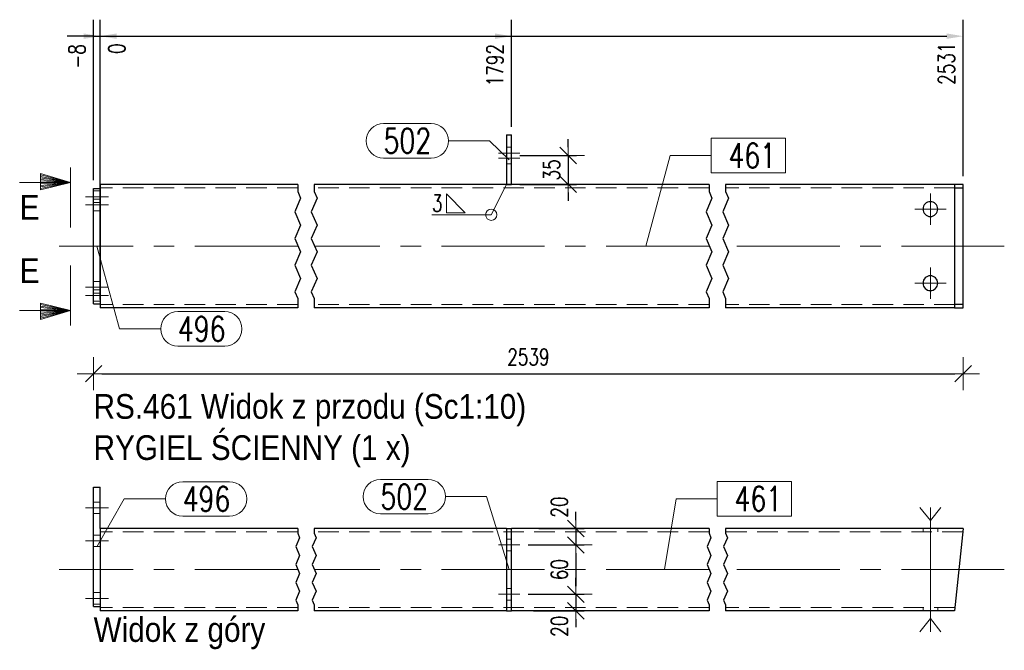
# Model space of a CAD drawing. Header units: millimetres. Extents: x -877 to 135, y 14151 to 14821.
# Tile 16 of 46: x -520 to -400, y 14550 to 14626. Entities that reach past the tile are written whole.
import ezdxf
from ezdxf.enums import TextEntityAlignment as Align

# ---------------------------------------------------------------- set-up
doc = ezdxf.new("R2010")
doc.units = ezdxf.units.MM
doc.header["$LTSCALE"] = 10
doc.linetypes.add('HIDDEN', pattern=[0.375, 0.25, -0.125])
doc.linetypes.add('MITTE', pattern=[2, 1.25, -0.25, 0.25, -0.25])
doc.layers.get('Defpoints').update_dxf_attribs({"color": 1})
for name, color, linetype, lineweight in [('PS_Bolt', 4, 'Continuous', 13), ('PS_DIM', 4, 'Continuous', 13), ('PS_Hidden', 2, 'HIDDEN', 9), ('PS_Mid', 5, 'MITTE', 15), ('PS_Pos', 1, 'Continuous', 15), ('PS_Shape', 161, 'Continuous', 30), ('PS_SOLID', 7, 'Continuous', 30), ('PS_TEXT', 3, 'Continuous', 18), ('PS_Weld', 1, 'Continuous', 9)]:
    doc.layers.add(name, color=color, linetype=linetype, lineweight=lineweight)
doc.styles.add('gil', font='txt', dxfattribs={"width": 0.9})
doc.styles.add('ROMANS', font='romans.shx', dxfattribs={"width": 0.8})
doc.styles.add('simplex', font='simplex.shx', dxfattribs={"width": 0.75})
doc.dimstyles.new('1_10_GŁ_DS1-LS10', dxfattribs={"dimtxt": 2, "dimasz": 2, "dimexe": 2, "dimexo": 1, "dimgap": 1, "dimtad": 1, "dimjust": 4, "dimdec": 0, "dimlfac": 10, "dimtxsty": 'simplex', "dimblk1": 'NONE', "dimsah": 1, "dimcen": 2, "dimclrd": 256, "dimclre": 256, "dimclrt": 3, "dimadec": 1, "dimazin": 0, "dimtfac": 1, "dimtdec": 0, "dimtmove": 2, "dimatfit": 3, "dimfxl": 1, "dimarcsym": 0})
doc.dimstyles.new('1_10_PRZ_DS1-LS10', dxfattribs={"dimtxt": 2, "dimasz": 1, "dimexe": 2, "dimexo": 5, "dimgap": 1, "dimtad": 1, "dimdec": 0, "dimlfac": 10, "dimtxsty": 'simplex', "dimblk": 'dimznak', "dimcen": 2, "dimse1": 1, "dimse2": 1, "dimclrt": 3, "dimadec": 1, "dimazin": 0, "dimtfac": 1, "dimtdec": 0, "dimtix": 1, "dimtmove": 2, "dimatfit": 3, "dimldrblk": 'dim-grot', "dimfxl": 1, "dimarcsym": 0})
doc.dimstyles.new('1_10_SC', dxfattribs={"dimtxt": 2, "dimasz": 1, "dimexe": 1, "dimexo": 1, "dimgap": 1, "dimtad": 1, "dimdec": 0, "dimlfac": 10, "dimtxsty": 'simplex', "dimblk": 'dimznak', "dimcen": 2, "dimclrd": 256, "dimclre": 256, "dimclrt": 3, "dimadec": 1, "dimazin": 0, "dimtfac": 1, "dimtdec": 0, "dimtix": 1, "dimtmove": 2, "dimatfit": 3, "dimldrblk": 'dim-grot', "dimfxl": 1, "dimarcsym": 0})

# ---------------------------------------------------------------- blocks, each defined once
blk = doc.blocks.new('*D188')
at = {"layer": 'Defpoints', "color": 0, "transparency": 16777216}
for p in [(-510.23, 14624.27), (-511.03, 14605.77), (-510.23, 14591.27)]:
    blk.add_point(p, dxfattribs=at)
at = {"layer": 'PS_DIM', "lineweight": -2, "transparency": 16777216}
for p, q in [((-511.03, 14606.77), (-511.03, 14626.27)), ((-510.23, 14592.27), (-510.23, 14626.27)), ((-511.03, 14624.27), (-513.03, 14624.27)), ((-511.03, 14624.27), (-510.23, 14624.27)), ((-508.23, 14624.27), (-506.23, 14624.27))]:
    blk.add_line(p, q, dxfattribs=at)
at = {"layer": 'PS_DIM', "transparency": 16777216}
blk.add_solid([(-508.23, 14624.6), (-508.23, 14623.94), (-510.23, 14624.27)], dxfattribs=at)
at = {"layer": 'PS_DIM', "color": 3, "transparency": 16777216, "insert": (-513.05, 14621.82), "char_height": 2, "attachment_point": 5, "rotation": 90, "style": 'simplex'}
blk.add_mtext('-8', dxfattribs=at)
blk = doc.blocks.new('_None')
blk = doc.blocks.new('*D189')
at = {"layer": 'Defpoints', "color": 0, "transparency": 16777216}
for p in [(-510.23, 14624.27), (-510.23, 14606.27), (-510.23, 14591.27)]:
    blk.add_point(p, dxfattribs=at)
at = {"layer": 'PS_DIM', "lineweight": -2, "transparency": 16777216}
for p, q in [((-510.23, 14607.27), (-510.23, 14626.27)), ((-510.23, 14592.27), (-510.23, 14626.27)), ((-512.23, 14624.27), (-514.23, 14624.27)), ((-510.23, 14624.27), (-508.23, 14624.27))]:
    blk.add_line(p, q, dxfattribs=at)
at = {"layer": 'PS_DIM', "transparency": 16777216}
blk.add_solid([(-512.23, 14624.6), (-512.23, 14623.94), (-510.23, 14624.27)], dxfattribs=at)
at = {"layer": 'PS_DIM', "color": 3, "transparency": 16777216, "insert": (-508.21, 14622.75), "char_height": 2, "attachment_point": 5, "rotation": 90, "style": 'simplex'}
blk.add_mtext('0', dxfattribs=at)
blk = doc.blocks.new('*D190')
at = {"layer": 'Defpoints', "color": 0, "transparency": 16777216}
for p in [(-460.23, 14624.27), (-460.23, 14612.27), (-510.23, 14591.27)]:
    blk.add_point(p, dxfattribs=at)
at = {"layer": 'PS_DIM', "lineweight": -2, "transparency": 16777216}
for p, q in [((-510.23, 14592.27), (-510.23, 14626.27)), ((-460.23, 14613.27), (-460.23, 14626.27)), ((-510.23, 14624.27), (-462.23, 14624.27))]:
    blk.add_line(p, q, dxfattribs=at)
at = {"layer": 'PS_DIM', "transparency": 16777216}
blk.add_solid([(-462.23, 14624.6), (-462.23, 14623.94), (-460.23, 14624.27)], dxfattribs=at)
at = {"layer": 'PS_DIM', "color": 3, "transparency": 16777216, "insert": (-462.25, 14620.75), "char_height": 2, "attachment_point": 5, "rotation": 90, "style": 'simplex'}
blk.add_mtext('1792', dxfattribs=at)
blk = doc.blocks.new('*D191')
at = {"layer": 'Defpoints', "color": 0, "transparency": 16777216}
for p in [(-405.35, 14624.27), (-405.35, 14606.27), (-510.23, 14591.27)]:
    blk.add_point(p, dxfattribs=at)
at = {"layer": 'PS_DIM', "lineweight": -2, "transparency": 16777216}
for p, q in [((-510.23, 14592.27), (-510.23, 14626.27)), ((-405.35, 14607.27), (-405.35, 14626.27)), ((-510.23, 14624.27), (-407.35, 14624.27))]:
    blk.add_line(p, q, dxfattribs=at)
at = {"layer": 'PS_DIM', "transparency": 16777216}
blk.add_solid([(-407.35, 14624.6), (-407.35, 14623.94), (-405.35, 14624.27)], dxfattribs=at)
at = {"layer": 'PS_DIM', "color": 3, "transparency": 16777216, "insert": (-407.37, 14620.93), "char_height": 2, "attachment_point": 5, "rotation": 90, "style": 'simplex'}
blk.add_mtext('2531', dxfattribs=at)
blk = doc.blocks.new('dimznak')
at = {"color": 0}
for points in [[(0, 2), (0, -2)], [(-2, 0), (2, 0)]]:
    blk.add_lwpolyline(points, dxfattribs=at)
at = {"color": 2}
blk.add_lwpolyline([(1, 1), (-1, -1)], dxfattribs=at)
blk = doc.blocks.new('*D192')
at = {"layer": 'Defpoints', "color": 0, "transparency": 16777216}
for p in [(-460.23, 14609.77, -2), (-460.23, 14606.27), (-453.36, 14606.27)]:
    blk.add_point(p, dxfattribs=at)
at = {"layer": 'PS_DIM', "lineweight": -2, "transparency": 16777216}
for p, q in [((-453.36, 14610.77), (-453.36, 14611.77)), ((-459.23, 14609.77), (-452.36, 14609.77)), ((-453.36, 14609.77), (-453.36, 14606.27)), ((-459.23, 14606.27), (-452.36, 14606.27)), ((-453.36, 14605.27), (-453.36, 14604.27))]:
    blk.add_line(p, q, dxfattribs=at)
for p, rotation in [((-453.36, 14609.77), 270), ((-453.36, 14606.27), 90)]:
    blk.add_blockref('dimznak', p, dxfattribs=dict(at, rotation=rotation))
at = {"layer": 'PS_DIM', "color": 3, "transparency": 16777216, "insert": (-455.36, 14608.02), "char_height": 2, "attachment_point": 5, "rotation": 90, "style": 'simplex'}
blk.add_mtext('35', dxfattribs=at)
blk = doc.blocks.new('dim-grot')
blk.add_hatch(color=256).paths.add_polyline_path([(0, 0), (-2, 0.5), (-2, -0.5)])
blk.add_lwpolyline([(0, 0), (-2, 0.5), (-2, -0.5), (0, 0)])
blk = doc.blocks.new('*D206')
at = {"layer": 'Defpoints', "color": 0, "transparency": 16777216}
for p in [(-457.94, 14564.48), (-459.23, 14562.48), (-452.42, 14562.48)]:
    blk.add_point(p, dxfattribs=at)
at = {"layer": 'PS_DIM', "lineweight": -2, "transparency": 16777216}
for p, q in [((-452.42, 14565.48), (-452.42, 14566.48)), ((-456.94, 14564.48), (-451.42, 14564.48)), ((-452.42, 14564.48), (-452.42, 14562.48)), ((-458.23, 14562.48), (-451.42, 14562.48)), ((-452.42, 14561.48), (-452.42, 14560.48))]:
    blk.add_line(p, q, dxfattribs=at)
for p, rotation in [((-452.42, 14564.48), 270), ((-452.42, 14562.48), 90)]:
    blk.add_blockref('dimznak', p, dxfattribs=dict(at, rotation=rotation))
at = {"layer": 'PS_DIM', "color": 3, "transparency": 16777216, "insert": (-454.42, 14567.07), "char_height": 2, "attachment_point": 5, "rotation": 90, "style": 'simplex'}
blk.add_mtext('20', dxfattribs=at)
blk = doc.blocks.new('*D207')
at = {"layer": 'Defpoints', "color": 0, "transparency": 16777216}
for p in [(-459.23, 14562.48), (-459.23, 14556.48), (-452.42, 14556.48)]:
    blk.add_point(p, dxfattribs=at)
at = {"layer": 'PS_DIM', "lineweight": -2, "transparency": 16777216}
for p, q in [((-458.23, 14562.48), (-451.42, 14562.48)), ((-452.42, 14561.48), (-452.42, 14557.48)), ((-458.23, 14556.48), (-451.42, 14556.48))]:
    blk.add_line(p, q, dxfattribs=at)
for p, rotation in [((-452.42, 14562.48), 90), ((-452.42, 14556.48), 270)]:
    blk.add_blockref('dimznak', p, dxfattribs=dict(at, rotation=rotation))
at = {"layer": 'PS_DIM', "color": 3, "transparency": 16777216, "insert": (-454.42, 14559.48), "char_height": 2, "attachment_point": 5, "rotation": 90, "style": 'simplex'}
blk.add_mtext('60', dxfattribs=at)
blk = doc.blocks.new('*D208')
at = {"layer": 'Defpoints', "color": 0, "transparency": 16777216}
for p in [(-459.23, 14556.48), (-458.55, 14554.48), (-452.42, 14554.48)]:
    blk.add_point(p, dxfattribs=at)
at = {"layer": 'PS_DIM', "lineweight": -2, "transparency": 16777216}
for p, q in [((-452.42, 14557.48), (-452.42, 14558.48)), ((-458.23, 14556.48), (-451.42, 14556.48)), ((-452.42, 14556.48), (-452.42, 14554.48)), ((-457.55, 14554.48), (-451.42, 14554.48)), ((-452.42, 14553.48), (-452.42, 14552.48))]:
    blk.add_line(p, q, dxfattribs=at)
for p, rotation in [((-452.42, 14556.48), 270), ((-452.42, 14554.48), 90)]:
    blk.add_blockref('dimznak', p, dxfattribs=dict(at, rotation=rotation))
at = {"layer": 'PS_DIM', "color": 3, "transparency": 16777216, "insert": (-454.42, 14552.6), "char_height": 2, "attachment_point": 5, "rotation": 90, "style": 'simplex'}
blk.add_mtext('20', dxfattribs=at)
blk = doc.blocks.new('*D276')
at = {"layer": 'Defpoints', "color": 0, "transparency": 16777216}
for p in [(-511.03, 14591.77), (-405.35, 14591.27), (-405.35, 14583.27)]:
    blk.add_point(p, dxfattribs=at)
at = {"layer": 'PS_DIM', "color": 0, "lineweight": -2, "transparency": 16777216}
blk.add_line((-510.03, 14583.27), (-406.35, 14583.27), dxfattribs=at)
at = {"layer": 'PS_DIM', "color": 0, "lineweight": -2, "transparency": 16777216, "rotation": 180}
blk.add_blockref('dimznak', (-511.03, 14583.27), dxfattribs=at)
at = {"layer": 'PS_DIM', "color": 0, "lineweight": -2, "transparency": 16777216}
blk.add_blockref('dimznak', (-405.35, 14583.27), dxfattribs=at)
at = {"layer": 'PS_DIM', "color": 3, "transparency": 16777216, "insert": (-458.19, 14585.31), "char_height": 2, "attachment_point": 5, "style": 'simplex'}
blk.add_mtext('2539', dxfattribs=at)
blk = doc.blocks.new('Znacznik')
at = {"layer": 'PS_TEXT'}
for p, q in [((4454.27, 7141.25), (4454.27, 7149.35)), ((4454.27, 7147.33), (4450.22, 7148.54)), ((4450.22, 7148.54), (4450.22, 7146.32)), ((4454.27, 7147.33), (4450.22, 7148.34)), ((4454.27, 7147.33), (4450.22, 7148.14)), ((4454.27, 7147.33), (4447.39, 7147.33)), ((4454.27, 7147.33), (4450.22, 7147.94)), ((4454.27, 7147.33), (4450.22, 7147.73)), ((4454.27, 7147.33), (4450.22, 7147.53)), ((4454.27, 7147.33), (4450.22, 7146.32)), ((4454.27, 7147.33), (4450.22, 7146.52)), ((4454.27, 7147.33), (4450.22, 7146.72)), ((4454.27, 7147.33), (4450.22, 7147.13)), ((4454.27, 7147.33), (4450.22, 7146.92)), ((4454.27, 7147.33), (4450.22, 7147.33))]:
    blk.add_line(p, q, dxfattribs=at)
blk = doc.blocks.new('PRZEK3')
at = {"layer": 'PS_DIM', "color": 7, "xscale": -0.8999999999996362, "yscale": 0.8999999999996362, "zscale": 0.9, "rotation": 90}
blk.add_blockref('Znacznik', (202262.67, 15878.89), dxfattribs=at)
at = {"layer": 'PS_TEXT', "style": 'ROMANS', "width": 0.9, "flags": 4}
blk.add_attdef('PRZEKRÓJ', (195831.81, 11873.66), '', height=2.92, dxfattribs=at)
blk = doc.blocks.new('*X809')
at = {"color": 1}
for p, q in [((-486.23, 14606.27), (-486.23, 14605.39)), ((-484.23, 14606.27), (-484.23, 14605.39)), ((-436.23, 14606.27), (-436.23, 14605.39)), ((-434.23, 14606.27), (-434.23, 14605.39)), ((-486.23, 14605.39), (-485.88, 14604.58)), ((-484.23, 14605.39), (-483.88, 14604.58)), ((-436.23, 14605.39), (-435.88, 14604.58)), ((-434.23, 14605.39), (-433.88, 14604.58)), ((-485.88, 14604.58), (-486.57, 14602.95)), ((-483.88, 14604.58), (-484.57, 14602.95)), ((-435.88, 14604.58), (-436.57, 14602.95)), ((-433.88, 14604.58), (-434.57, 14602.95)), ((-486.57, 14602.95), (-485.88, 14601.33)), ((-484.57, 14602.95), (-483.88, 14601.33)), ((-436.57, 14602.95), (-435.88, 14601.33)), ((-434.57, 14602.95), (-433.88, 14601.33)), ((-485.88, 14601.33), (-486.57, 14599.7)), ((-483.88, 14601.33), (-484.57, 14599.7)), ((-435.88, 14601.33), (-436.57, 14599.7)), ((-433.88, 14601.33), (-434.57, 14599.7)), ((-486.57, 14599.7), (-485.88, 14598.07)), ((-484.57, 14599.7), (-483.88, 14598.07)), ((-436.57, 14599.7), (-435.88, 14598.07)), ((-434.57, 14599.7), (-433.88, 14598.07)), ((-485.88, 14598.07), (-486.57, 14596.45)), ((-483.88, 14598.07), (-484.57, 14596.45)), ((-435.88, 14598.07), (-436.57, 14596.45)), ((-433.88, 14598.07), (-434.57, 14596.45)), ((-486.57, 14596.45), (-485.88, 14594.82)), ((-484.57, 14596.45), (-483.88, 14594.82)), ((-436.57, 14596.45), (-435.88, 14594.82)), ((-434.57, 14596.45), (-433.88, 14594.82)), ((-485.88, 14594.82), (-486.57, 14593.2)), ((-483.88, 14594.82), (-484.57, 14593.2)), ((-435.88, 14594.82), (-436.57, 14593.2)), ((-433.88, 14594.82), (-434.57, 14593.2)), ((-486.57, 14593.2), (-486.23, 14592.39)), ((-484.57, 14593.2), (-484.23, 14592.39)), ((-436.57, 14593.2), (-436.23, 14592.39)), ((-434.57, 14593.2), (-434.23, 14592.39)), ((-486.23, 14592.39), (-486.23, 14591.27)), ((-484.23, 14592.39), (-484.23, 14591.27)), ((-436.23, 14592.39), (-436.23, 14591.27)), ((-434.23, 14592.39), (-434.23, 14591.27))]:
    blk.add_line(p, q, dxfattribs=at)
at = {"layer": 'PS_Hidden', "color": 2, "linetype": 'HIDDEN'}
for p, q in [((-460.23, 14610.77), (-460.83, 14610.77)), ((-460.23, 14608.77), (-460.83, 14608.77)), ((-510.23, 14605.47), (-511.03, 14605.47)), ((-486.23, 14605.87), (-510.23, 14605.87)), ((-436.23, 14605.87), (-484.23, 14605.87)), ((-406.37, 14605.87), (-434.23, 14605.87)), ((-511.03, 14604.47), (-510.23, 14604.47)), ((-510.23, 14604.07), (-511.03, 14604.07)), ((-511.03, 14603.07), (-510.23, 14603.07)), ((-511.03, 14594.47), (-510.23, 14594.47)), ((-510.23, 14593.47), (-511.03, 14593.47)), ((-511.03, 14593.07), (-510.23, 14593.07)), ((-510.23, 14592.07), (-511.03, 14592.07)), ((-486.23, 14591.67), (-510.23, 14591.67)), ((-436.23, 14591.67), (-484.23, 14591.67)), ((-406.37, 14591.67), (-434.23, 14591.67))]:
    blk.add_line(p, q, dxfattribs=at)
at = {"layer": 'PS_Mid', "color": 5, "linetype": 'MITTE'}
for p, q in [((-459.23, 14610.07), (-461.83, 14610.07)), ((-459.23, 14610.07), (-461.83, 14610.07)), ((-459.23, 14609.47), (-461.83, 14609.47)), ((-459.23, 14609.47), (-461.83, 14609.47)), ((-409.33, 14605.17), (-409.33, 14601.37)), ((-409.33, 14605.17), (-409.33, 14601.37)), ((-512.03, 14604.77), (-509.23, 14604.77)), ((-512.03, 14604.77), (-509.23, 14604.77)), ((-509.23, 14603.77), (-512.03, 14603.77)), ((-407.43, 14603.27), (-411.23, 14603.27)), ((-407.43, 14603.27), (-411.23, 14603.27)), ((-486.23, 14598.77), (-515.23, 14598.77)), ((-436.23, 14598.77), (-484.23, 14598.77)), ((-400.35, 14598.77), (-434.23, 14598.77)), ((-409.33, 14596.17), (-409.33, 14592.37)), ((-409.33, 14596.17), (-409.33, 14592.37)), ((-407.43, 14594.27), (-411.23, 14594.27)), ((-407.43, 14594.27), (-411.23, 14594.27)), ((-509.23, 14593.77), (-512.03, 14593.77)), ((-512.03, 14592.77), (-509.23, 14592.77)), ((-512.03, 14592.77), (-509.23, 14592.77))]:
    blk.add_line(p, q, dxfattribs=at)
at = {"layer": 'PS_SOLID', "color": 7, "linetype": 'Continuous'}
for p, q in [((-460.83, 14612.27), (-460.83, 14606.27)), ((-460.83, 14612.27), (-460.23, 14612.27)), ((-460.23, 14606.27), (-460.23, 14612.27)), ((-510.23, 14606.27), (-510.23, 14591.27)), ((-486.23, 14606.27), (-510.23, 14606.27)), ((-436.23, 14606.27), (-484.23, 14606.27)), ((-460.83, 14606.27), (-460.23, 14606.27)), ((-406.42, 14606.27), (-434.23, 14606.27)), ((-405.35, 14606.27), (-406.42, 14606.27)), ((-406.42, 14606.27), (-406.42, 14591.27)), ((-405.35, 14591.27), (-405.35, 14606.27)), ((-511.03, 14591.77), (-511.03, 14605.77)), ((-511.03, 14605.77), (-510.23, 14605.77)), ((-406.37, 14605.87), (-405.39, 14605.87)), ((-406.37, 14591.67), (-406.37, 14605.87)), ((-405.39, 14605.87), (-405.39, 14591.67)), ((-511.03, 14591.77), (-510.23, 14591.77)), ((-486.23, 14591.27), (-510.23, 14591.27)), ((-436.23, 14591.27), (-484.23, 14591.27)), ((-406.42, 14591.27), (-434.23, 14591.27)), ((-406.42, 14591.27), (-405.35, 14591.27)), ((-405.39, 14591.67), (-406.37, 14591.67))]:
    blk.add_line(p, q, dxfattribs=at)
at = {"layer": 'PS_SOLID', "color": 7, "extrusion": (0, 0, -1)}
for centre in [(409.33, 14603.27), (409.33, 14594.27)]:
    blk.add_circle(centre, 0.9, dxfattribs=at)
blk = doc.blocks.new('*X811')
at = {"color": 4, "linetype": 'Continuous'}
blk.add_line((-409.33, 14594.27), (-409.33, 14594.27), dxfattribs=at)
blk.add_line((-409.33, 14594.27), (-409.33, 14594.27), dxfattribs=at)
blk.add_line((-409.33, 14594.27), (-409.33, 14594.27), dxfattribs=at)
blk.add_line((-409.33, 14594.27), (-409.33, 14594.27), dxfattribs=at)
blk.add_line((-409.33, 14594.27), (-409.33, 14594.27), dxfattribs=at)
blk = doc.blocks.new('*X812')
at = {"color": 4, "linetype": 'Continuous'}
blk.add_line((-409.33, 14603.27), (-409.33, 14603.27), dxfattribs=at)
blk.add_line((-409.33, 14603.27), (-409.33, 14603.27), dxfattribs=at)
blk.add_line((-409.33, 14603.27), (-409.33, 14603.27), dxfattribs=at)
blk.add_line((-409.33, 14603.27), (-409.33, 14603.27), dxfattribs=at)
blk.add_line((-409.33, 14603.27), (-409.33, 14603.27), dxfattribs=at)
blk = doc.blocks.new('*X814')
at = {"color": 1}
for p, q in [((-426.95, 14611.87), (-435.97, 14611.87)), ((-435.97, 14611.87), (-435.97, 14607.67)), ((-426.95, 14607.67), (-426.95, 14611.87)), ((-443.9, 14598.77), (-440.97, 14609.77)), ((-440.97, 14609.77), (-435.97, 14609.77)), ((-435.97, 14607.67), (-426.95, 14607.67))]:
    blk.add_line(p, q, dxfattribs=at)
at = {"color": 30, "style": 'simplex', "width": 0.75}
blk.add_text('461', height=3, dxfattribs=at).set_placement((-433.87, 14608.27))
blk = doc.blocks.new('*X815')
at = {"color": 1}
for p, q in [((-475.79, 14613.66), (-470.01, 14613.66)), ((-467.91, 14611.56), (-462.91, 14611.56)), ((-460.53, 14609.27), (-462.91, 14611.56)), ((-475.79, 14609.46), (-470.01, 14609.46))]:
    blk.add_line(p, q, dxfattribs=at)
for centre, start, end in [((-475.79, 14611.56), 90, 270), ((-470.01, 14611.56), 270, 90)]:
    blk.add_arc(centre, 2.1, start, end, dxfattribs=at)
at = {"color": 30, "style": 'simplex', "width": 0.75}
blk.add_text('502', height=3, dxfattribs=at).set_placement((-475.79, 14610.06))
blk = doc.blocks.new('*X816')
at = {"color": 1}
for p, q in [((-510.63, 14598.77), (-507.88, 14588.72)), ((-500.78, 14590.82), (-495.1, 14590.82)), ((-507.88, 14588.72), (-502.88, 14588.72)), ((-500.78, 14586.62), (-495.1, 14586.62))]:
    blk.add_line(p, q, dxfattribs=at)
for centre, start, end in [((-500.78, 14588.72), 90, 270), ((-495.1, 14588.72), 270, 90)]:
    blk.add_arc(centre, 2.1, start, end, dxfattribs=at)
at = {"color": 30, "style": 'simplex', "width": 0.75}
blk.add_text('496', height=3, dxfattribs=at).set_placement((-500.78, 14587.22))
blk = doc.blocks.new('*X817')
at = {"color": 3, "style": 'gil', "width": 0.9}
for s, p in [('RS.461 Widok z przodu (Sc1:10)', (-511.03, 14577.8)), ('RYGIEL ŚCIENNY (1 x)', (-511.03, 14572.8))]:
    blk.add_text(s, height=3, dxfattribs=at).set_placement(p)
blk = doc.blocks.new('*X818')
at = {"color": 1}
for p, q in [((-486.23, 14564.48), (-486.23, 14563.89)), ((-484.23, 14564.48), (-484.23, 14563.89)), ((-436.23, 14564.48), (-436.23, 14563.89)), ((-434.23, 14564.48), (-434.23, 14563.89)), ((-486, 14563.35), (-486.46, 14562.27)), ((-486.23, 14563.89), (-486, 14563.35)), ((-484, 14563.35), (-484.46, 14562.27)), ((-484.23, 14563.89), (-484, 14563.35)), ((-436, 14563.35), (-436.46, 14562.27)), ((-436.23, 14563.89), (-436, 14563.35)), ((-434, 14563.35), (-434.46, 14562.27)), ((-434.23, 14563.89), (-434, 14563.35)), ((-486.46, 14562.27), (-486, 14561.18)), ((-484.46, 14562.27), (-484, 14561.18)), ((-436.46, 14562.27), (-436, 14561.18)), ((-434.46, 14562.27), (-434, 14561.18)), ((-486, 14561.18), (-486.46, 14560.1)), ((-484, 14561.18), (-484.46, 14560.1)), ((-436, 14561.18), (-436.46, 14560.1)), ((-434, 14561.18), (-434.46, 14560.1)), ((-486.46, 14560.1), (-486, 14559.02)), ((-484.46, 14560.1), (-484, 14559.02)), ((-436.46, 14560.1), (-436, 14559.02)), ((-434.46, 14560.1), (-434, 14559.02)), ((-486, 14559.02), (-486.46, 14557.93)), ((-484, 14559.02), (-484.46, 14557.93)), ((-436, 14559.02), (-436.46, 14557.93)), ((-434, 14559.02), (-434.46, 14557.93)), ((-486.46, 14557.93), (-486, 14556.85)), ((-484.46, 14557.93), (-484, 14556.85)), ((-436.46, 14557.93), (-436, 14556.85)), ((-434.46, 14557.93), (-434, 14556.85)), ((-486, 14556.85), (-486.46, 14555.76)), ((-484, 14556.85), (-484.46, 14555.76)), ((-436, 14556.85), (-436.46, 14555.76)), ((-434, 14556.85), (-434.46, 14555.76)), ((-486.46, 14555.76), (-486.23, 14555.22)), ((-486.23, 14555.22), (-486.23, 14554.48)), ((-484.46, 14555.76), (-484.23, 14555.22)), ((-484.23, 14555.22), (-484.23, 14554.48)), ((-436.46, 14555.76), (-436.23, 14555.22)), ((-436.23, 14555.22), (-436.23, 14554.48)), ((-434.46, 14555.76), (-434.23, 14555.22)), ((-434.23, 14555.22), (-434.23, 14554.48))]:
    blk.add_line(p, q, dxfattribs=at)
at = {"layer": 'PS_Hidden', "color": 2, "linetype": 'HIDDEN'}
for p, q in [((-511.03, 14567.68), (-510.23, 14567.68)), ((-511.03, 14566.28), (-510.23, 14566.28)), ((-410.23, 14564.48), (-410.23, 14564.08)), ((-408.43, 14564.48), (-408.43, 14564.08)), ((-510.23, 14563.68), (-511.03, 14563.68)), ((-486.23, 14564.08), (-510.23, 14564.08)), ((-436.23, 14564.08), (-484.23, 14564.08)), ((-460.83, 14563.18), (-460.23, 14563.18)), ((-405.39, 14564.08), (-434.23, 14564.08)), ((-510.23, 14562.28), (-511.03, 14562.28)), ((-460.83, 14561.78), (-460.23, 14561.78)), ((-460.83, 14557.18), (-460.23, 14557.18)), ((-510.23, 14556.68), (-511.03, 14556.68)), ((-510.23, 14555.28), (-511.03, 14555.28)), ((-486.23, 14554.88), (-510.23, 14554.88)), ((-436.23, 14554.88), (-484.23, 14554.88)), ((-460.83, 14555.78), (-460.23, 14555.78)), ((-406.37, 14554.88), (-434.23, 14554.88)), ((-410.23, 14554.48), (-410.23, 14554.88)), ((-408.43, 14554.48), (-408.43, 14554.88))]:
    blk.add_line(p, q, dxfattribs=at)
at = {"layer": 'PS_Mid', "color": 5, "linetype": 'MITTE'}
for p, q in [((-509.23, 14566.98), (-512.03, 14566.98)), ((-509.23, 14566.98), (-512.03, 14566.98)), ((-409.33, 14563.08), (-409.33, 14565.48)), ((-409.33, 14563.08), (-409.33, 14565.48)), ((-512.03, 14562.98), (-509.23, 14562.98)), ((-512.03, 14562.98), (-509.23, 14562.98)), ((-459.23, 14562.48), (-461.83, 14562.48)), ((-459.23, 14562.48), (-461.83, 14562.48)), ((-486.23, 14559.48), (-515.23, 14559.48)), ((-436.23, 14559.48), (-484.23, 14559.48)), ((-400.35, 14559.48), (-434.23, 14559.48)), ((-512.03, 14555.98), (-509.23, 14555.98)), ((-512.03, 14555.98), (-509.23, 14555.98)), ((-459.23, 14556.48), (-461.83, 14556.48)), ((-459.23, 14556.48), (-461.83, 14556.48)), ((-409.33, 14555.88), (-409.33, 14553.48)), ((-409.33, 14555.88), (-409.33, 14553.48))]:
    blk.add_line(p, q, dxfattribs=at)
at = {"layer": 'PS_SOLID', "color": 7, "linetype": 'Continuous'}
for p, q in [((-511.03, 14554.98), (-511.03, 14569.48)), ((-511.03, 14569.48), (-510.23, 14569.48)), ((-510.23, 14564.48), (-510.23, 14569.48)), ((-510.23, 14564.48), (-510.23, 14554.48)), ((-486.23, 14564.48), (-510.23, 14564.48)), ((-460.83, 14564.48), (-484.23, 14564.48)), ((-460.83, 14564.48), (-460.83, 14554.48)), ((-460.83, 14564.48), (-460.23, 14564.48)), ((-460.23, 14554.48), (-460.23, 14564.48)), ((-436.23, 14564.48), (-460.23, 14564.48)), ((-405.35, 14564.48), (-434.23, 14564.48)), ((-405.35, 14564.48), (-406.42, 14554.48)), ((-511.03, 14554.98), (-510.23, 14554.98)), ((-486.23, 14554.48), (-510.23, 14554.48)), ((-460.83, 14554.48), (-484.23, 14554.48)), ((-460.83, 14554.48), (-460.23, 14554.48)), ((-436.23, 14554.48), (-460.23, 14554.48)), ((-406.42, 14554.48), (-434.23, 14554.48))]:
    blk.add_line(p, q, dxfattribs=at)
blk = doc.blocks.new('*X820')
at = {"color": 4, "linetype": 'Continuous'}
for p, q in [((-409.33, 14565.43), (-410.61, 14567.03)), ((-408.05, 14567.03), (-409.33, 14565.43)), ((-409.33, 14551.93), (-409.33, 14567.03)), ((-409.33, 14553.53), (-410.61, 14551.93)), ((-408.05, 14551.93), (-409.33, 14553.53))]:
    blk.add_line(p, q, dxfattribs=at)
blk = doc.blocks.new('*X821')
at = {"color": 4, "linetype": 'Continuous'}
for p, q in [((-409.33, 14565.43), (-410.61, 14567.03)), ((-408.05, 14567.03), (-409.33, 14565.43)), ((-409.33, 14551.93), (-409.33, 14567.03)), ((-409.33, 14553.53), (-410.61, 14551.93)), ((-408.05, 14551.93), (-409.33, 14553.53))]:
    blk.add_line(p, q, dxfattribs=at)
blk = doc.blocks.new('*X823')
at = {"color": 1}
for p, q in [((-426.22, 14570.19), (-435.24, 14570.19)), ((-435.24, 14570.19), (-435.24, 14565.99)), ((-426.22, 14565.99), (-426.22, 14570.19)), ((-441.65, 14559.48), (-440.24, 14568.09)), ((-440.24, 14568.09), (-435.24, 14568.09)), ((-435.24, 14565.99), (-426.22, 14565.99))]:
    blk.add_line(p, q, dxfattribs=at)
at = {"color": 30, "style": 'simplex', "width": 0.75}
blk.add_text('461', height=3, dxfattribs=at).set_placement((-433.14, 14566.59))
blk = doc.blocks.new('*X824')
at = {"color": 1}
for p, q in [((-476.17, 14570.44), (-470.38, 14570.44)), ((-468.28, 14568.34), (-463.28, 14568.34)), ((-460.53, 14559.48), (-463.28, 14568.34)), ((-476.17, 14566.24), (-470.38, 14566.24))]:
    blk.add_line(p, q, dxfattribs=at)
for centre, start, end in [((-476.17, 14568.34), 90, 270), ((-470.38, 14568.34), 270, 90)]:
    blk.add_arc(centre, 2.1, start, end, dxfattribs=at)
at = {"color": 30, "style": 'simplex', "width": 0.75}
blk.add_text('502', height=3, dxfattribs=at).set_placement((-476.17, 14566.84))
blk = doc.blocks.new('*X825')
at = {"color": 1}
for p, q in [((-500.2, 14570.16), (-494.52, 14570.16)), ((-510.63, 14562.23), (-507.3, 14568.06)), ((-507.3, 14568.06), (-502.3, 14568.06)), ((-500.2, 14565.96), (-494.52, 14565.96))]:
    blk.add_line(p, q, dxfattribs=at)
for centre, start, end in [((-500.2, 14568.06), 90, 270), ((-494.52, 14568.06), 270, 90)]:
    blk.add_arc(centre, 2.1, start, end, dxfattribs=at)
at = {"color": 30, "style": 'simplex', "width": 0.75}
blk.add_text('496', height=3, dxfattribs=at).set_placement((-500.2, 14566.56))
blk = doc.blocks.new('*X826')
at = {"color": 3, "style": 'gil', "width": 0.9}
blk.add_text('Widok z góry', height=3, dxfattribs=at).set_placement((-511.03, 14550.7))
blk = doc.blocks.new('*X1127')
at = {"color": 9}
for p in [(-460.83, 14606.27), (-469.91, 14602.58)]:
    blk.add_line(p, (-462.7, 14602.58), dxfattribs=at)
at = {"color": 3}
for p, q in [((-465.86, 14602.81), (-468.16, 14605.11)), ((-468.16, 14605.11), (-468.16, 14602.81)), ((-468.16, 14602.81), (-465.86, 14602.81))]:
    blk.add_line(p, q, dxfattribs=at)
at = {"color": 9}
blk.add_circle((-462.7, 14602.58), 0.69, dxfattribs=at)
at = {"color": 2, "style": 'simplex', "width": 0.75}
blk.add_text('3', height=2, dxfattribs=at).set_placement((-469.91, 14602.98))

msp = doc.modelspace()

# ---------------------------------------------------------------- block references
at = {"layer": 'PS_Bolt', "color": 4}
for name in ['*X812', '*X811', '*X820', '*X821']:
    msp.add_blockref(name, (0, 0), dxfattribs=at)
at = {"layer": 'PS_Pos'}
for name in ['*X815', '*X814', '*X816', '*X824', '*X825', '*X823']:
    msp.add_blockref(name, (0, 0), dxfattribs=at)
at = {"layer": 'PS_Shape', "color": 20}
for name in ['*X809', '*X818']:
    msp.add_blockref(name, (0, 0), dxfattribs=at)
at = {"layer": 'PS_TEXT'}
ref = msp.add_blockref('PRZEK3', (11356.22, 210436.59), dxfattribs=dict(at, xscale=-1, rotation=90))
ref.add_attrib('PRZEKRÓJ', 'E', dxfattribs={"height": 3, "style": 'gil', "width": 0.9}).set_placement((-520.01, 14601.07), align=Align.BOTTOM_LEFT)
ref = msp.add_blockref('PRZEK3', (11356.22, -181239.13), dxfattribs=dict(at, rotation=90))
ref.add_attrib('PRZEKRÓJ', 'E', dxfattribs={"height": 3, "style": 'gil', "width": 0.9}).set_placement((-520.01, 14593.39), align=Align.BOTTOM_LEFT)
for name in ['*X817', '*X826']:
    msp.add_blockref(name, (0, 0), dxfattribs=at)
at = {"layer": 'PS_Weld'}
msp.add_blockref('*X1127', (0, 0), dxfattribs=at)

# ---------------------------------------------------------------- dimensions: what is measured, and where the dimension line sits
at = {"layer": 'PS_DIM'}
for base, p1, p2, text, picture, middle in [((-510.23, 14624.27), (-511.03, 14605.77), (-510.23, 14591.27), '-8', '*D188', (-513.05, 14621.82)), ((-510.23, 14624.27), (-510.23, 14606.27), (-510.23, 14591.27), '0', '*D189', (-508.21, 14622.75)), ((-460.23, 14624.27), (-510.23, 14591.27), (-460.23, 14612.27), '1792', '*D190', (-462.25, 14620.75)), ((-405.35, 14624.27), (-510.23, 14591.27), (-405.35, 14606.27), '2531', '*D191', (-407.37, 14620.93))]:
    dim = msp.add_linear_dim(base=base, p1=p1, p2=p2, text=text, dimstyle='1_10_GŁ_DS1-LS10', dxfattribs=at)
    dim.commit()
    dim.dimension.update_dxf_attribs({"geometry": picture, "text_midpoint": middle, "dimtype": 128, "text_rotation": 90})
for base, p1, p2, picture, middle in [((-453.36, 14606.27), (-460.23, 14609.77, -2), (-460.23, 14606.27), '*D192', (-455.36, 14608.02)), ((-452.42, 14556.48), (-459.23, 14562.48), (-459.23, 14556.48), '*D207', (-454.42, 14559.48))]:
    dim = msp.add_linear_dim(base=base, p1=p1, p2=p2, angle=90, dimstyle='1_10_SC', dxfattribs=at)
    dim.commit()
    dim.dimension.update_dxf_attribs({"geometry": picture, "text_midpoint": middle})
dim = msp.add_linear_dim(base=(-405.35, 14583.27), p1=(-511.03, 14591.77), p2=(-405.35, 14591.27), text='2539', dimstyle='1_10_PRZ_DS1-LS10', dxfattribs=at)
dim.commit()
dim.dimension.update_dxf_attribs({"geometry": '*D276', "text_midpoint": (-458.19, 14585.31), "dimtype": 128})
for base, p1, p2, picture, middle in [((-452.42, 14562.48), (-457.94, 14564.48), (-459.23, 14562.48), '*D206', (-454.42, 14567.07)), ((-452.42, 14554.48), (-459.23, 14556.48), (-458.55, 14554.48), '*D208', (-454.42, 14552.6))]:
    dim = msp.add_linear_dim(base=base, p1=p1, p2=p2, angle=90, dimstyle='1_10_SC', dxfattribs=at)
    dim.commit()
    dim.dimension.update_dxf_attribs({"geometry": picture, "text_midpoint": middle, "dimtype": 128})

doc.saveas('drawing.dxf')
